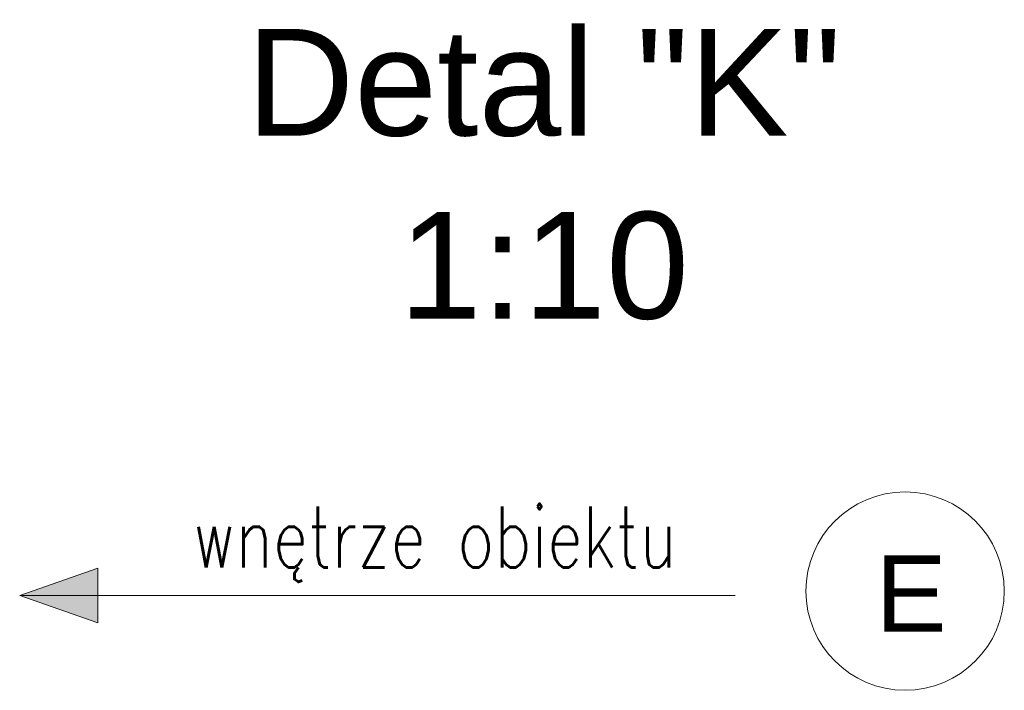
# Model space of a CAD drawing. Header units: millimetres. Extents: x 6807 to 7919, y 15387 to 15883.
# Tile 65 of 120: x 7627 to 7659, y 15451 to 15473. Entities that reach past the tile are written whole.
import ezdxf
from ezdxf.enums import TextEntityAlignment as Align

# ---------------------------------------------------------------- set-up
doc = ezdxf.new("R2010")
doc.units = ezdxf.units.MM
doc.header["$LTSCALE"] = 10
for name, color, linetype, lineweight in [('PS_DIM', 4, 'Continuous', 13), ('PS_Object', 30, 'Continuous', 13), ('PS_TEXT', 3, 'Continuous', 18)]:
    doc.layers.add(name, color=color, linetype=linetype, lineweight=lineweight)
doc.styles.add('ARIAL', font='arial.ttf')
doc.styles.add('simplex', font='simplex.shx', dxfattribs={"width": 0.75})

# ---------------------------------------------------------------- blocks, each defined once
blk = doc.blocks.new('Przekrój')
at = {"layer": 'PS_DIM', "style": 'ARIAL', "flags": 4}
for tag, p in [('PRZEKRÓJ', (7.886, 7.75)), ('SKALA', (7.886, 1.75))]:
    blk.add_attdef(tag, text='', height=3.5, dxfattribs=at).set_placement(p, align=Align.MIDDLE_CENTER)

msp = doc.modelspace()

# ---------------------------------------------------------------- hatches: boundary and pattern name
at = {"layer": 'PS_DIM'}
h = msp.add_hatch(color=2, dxfattribs=at)
h.dxf.hatch_style = 1
h.paths.add_polyline_path([(7629.225, 15453.962), (7629.225, 15454.855), (7626.665, 15453.962)])
h = msp.add_hatch(color=2, dxfattribs=at)
h.dxf.hatch_style = 1
h.paths.add_polyline_path([(7629.225, 15453.962), (7629.225, 15453.07), (7626.665, 15453.962)])

# ---------------------------------------------------------------- linework, layer by layer
at = {"layer": 'PS_DIM', "color": 2}
for p, q in [((7626.665, 15453.962), (7629.225, 15454.855)), ((7629.225, 15454.855), (7629.225, 15453.962)), ((7650.123, 15453.962), (7626.665, 15453.962)), ((7626.665, 15453.962), (7629.225, 15453.07)), ((7629.225, 15453.07), (7629.225, 15453.962))]:
    msp.add_line(p, q, dxfattribs=at)
at = {"layer": 'PS_Object', "color": 2}
msp.add_circle((7655.699, 15454.108, -0.084), 3.252, dxfattribs=at)

# ---------------------------------------------------------------- block references
at = {"layer": 'PS_DIM'}
ref = msp.add_blockref('Przekrój', (7635.969, 15463.037), dxfattribs=at)
ref.add_attrib('PRZEKRÓJ', 'Detal "K"', dxfattribs={"layer": 'PS_TEXT', "height": 3.5, "style": 'ARIAL'}).set_placement((7643.855, 15470.787), align=Align.MIDDLE_CENTER)
ref.add_attrib('SKALA', '1:10', dxfattribs={"layer": 'PS_TEXT', "height": 3.5, "style": 'ARIAL'}).set_placement((7643.855, 15464.787), align=Align.MIDDLE_CENTER)

# ---------------------------------------------------------------- texts
at = {"layer": 'PS_DIM', "color": 2, "insert": (7640.271, 15455.645), "char_height": 2, "attachment_point": 5, "style": 'simplex'}
msp.add_mtext('wnętrze obiektu', dxfattribs=at)
at = {"layer": 'PS_Object', "color": 3, "style": 'ARIAL'}
msp.add_text('E', height=2.5, dxfattribs=at).set_placement((7654.733, 15452.778, -0.084))

doc.saveas('drawing.dxf')
